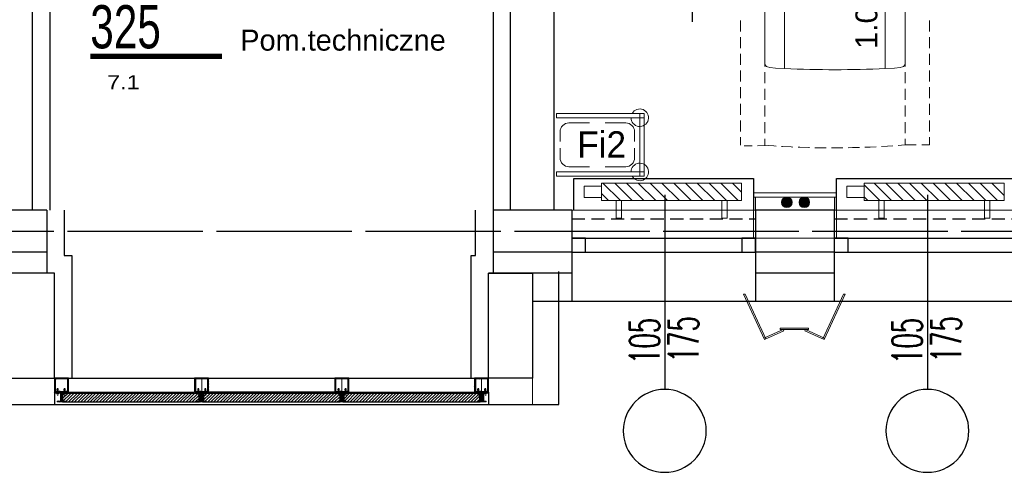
# Model space of a CAD drawing. Header units: millimetres. Extents: x 14495 to 271441, y -21035 to 2232.
# Tile 44 of 227: x 84906 to 85469, y -6876 to -6617. Entities that reach past the tile are written whole.
import ezdxf
from ezdxf.enums import TextEntityAlignment as Align

# ---------------------------------------------------------------- set-up
doc = ezdxf.new("R2010")
doc.units = ezdxf.units.MM
for name, pattern in [('AUDIT_I_011112110129-7', [0.375, 0.25, -0.125]), ('DASHDOT', [1, 0.5, -0.25, 0, -0.25]), ('DASHDOT2', [12.7, 6.35, -3.175, 0, -3.175]), ('HIDDEN', [0.375, 0.25, -0.125]), ('HIDDEN2', [4.7625, 3.175, -1.5875]), ('HIDDENX2', [0.75, 0.5, -0.25])]:
    doc.linetypes.add(name, pattern=pattern)
for name, color, linetype in [('-- TECH  SYMBOLE', 1, 'Continuous'), ('_1_cienkie', 251, 'Continuous'), ('_A_widok', 1, 'Continuous'), ('a-bloki-drzwi', 52, 'Continuous'), ('a-cienka', 8, 'Continuous'), ('A-L_CIENKA', 8, 'Continuous'), ('A-POW-NR', 1, 'Continuous'), ('A_bloki-drzwi', 1, 'Continuous'), ('A_BLOKI_KÓŁKO', 1, 'Continuous'), ('A_BLOKI_OPIS', 1, 'Continuous'), ('a_cienka', 8, 'Continuous'), ('A_grzejniki', 34, 'Continuous'), ('a_HATCH', 9, 'Continuous'), ('A_L przerywana', 251, 'HIDDENX2'), ('A_L_PRZEK', 3, 'Continuous'), ('A_Lwidok', 1, 'Continuous'), ('A_okładzina HPL', 37, 'Continuous'), ('A_OSIE', 252, 'DASHDOT'), ('A_PROJEKTOWANE', 3, 'Continuous'), ('HATCH', 8, 'Continuous'), ('L10_FLOOR_MOUNTED', 2, 'Continuous'), ('L20_FLOOR_MOUNTING', 6, 'Continuous'), ('L90_TEXT_POSITION', 1, 'Continuous'), ('TECH Sprzęt', 1, 'Continuous')]:
    doc.layers.add(name, color=color, linetype=linetype)
for name, color, linetype, lineweight in [('0-c.o.-grzejniki', 34, 'Continuous', 9), ('A_L_CIENKA', 251, 'Continuous', 5), ('A_obudowy G-K', 31, 'Continuous', 0), ('A_widok', 1, 'Continuous', 0), ('SAN_Przewody powrotne CO na rzucie', 180, 'Continuous', 40), ('SAN_Przewody zasilające CO na rzucie', 20, 'Continuous', 40), ('stal', 170, 'Continuous', 5)]:
    doc.layers.add(name, color=color, linetype=linetype, lineweight=lineweight)
doc.layers.add('A-POW', color=2, linetype='Continuous', plot=False)
doc.layers.add('L19A_MOVEMENTS', color=9, linetype='HIDDEN2', true_color=0x808080)
doc.styles.add('Arial', font='Arial')
doc.styles.add('ARIAL1_2', font='arial.ttf', dxfattribs={"width": 1.2})
doc.styles.add('arialce', font='ARIALN.TTF')
doc.styles.add('cg', font='GOTHIC.TTF')
doc.styles.add('ROMANS', font='romans', dxfattribs={"width": 0.6})
doc.styles.add('switz721ltexbt', font='swissel.ttf')
pattern_1 = [(225, (27906.4374, -5161.6222), (0.883883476, -0.883883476), [])]

# ---------------------------------------------------------------- blocks, each defined once
blk = doc.blocks.new('fghsdx')
at = {"lineweight": 0}
for p, q in [((-37.08, -19.4), (-25.08, 6.6)), ((-36.19, -19.4), (-24.35, 6.26)), ((-14.42, 0.8), (-25.41, 5.87)), ((-14.08, 1.53), (-25.08, 6.6)), ((-2.07, 1.53), (8.92, 6.6)), ((-1.73, 0.8), (9.26, 5.87)), ((20.04, -19.4), (8.2, 6.26)), ((20.92, -19.4), (8.92, 6.6)), ((-16.15, 0.8), (0, 0.8)), ((-16.15, 0.8), (-16.15, 0)), ((-16.15, 0), (0, 0)), ((-14.42, 0.8), (-14.08, 1.53)), ((-1.73, 0.8), (-2.07, 1.53)), ((0, 0.8), (0, 0)), ((-37.08, -19.4), (-36.19, -19.4)), ((20.92, -19.4), (20.04, -19.4))]:
    blk.add_line(p, q, dxfattribs=at)
blk = doc.blocks.new('POW')
at = {"const_width": 5}
blk.add_lwpolyline([(125.32, 0), (0, 0)], dxfattribs=at)
at = {"style": 'switz721ltexbt'}
blk.add_attdef('001', (-1.78, 12.35), '', height=41.18, dxfattribs=at)
blk = doc.blocks.new('mjkk')
at = {"layer": '0-c.o.-grzejniki'}
h = blk.add_hatch(dxfattribs=at)
h.set_pattern_fill('ANSI31', color=256, scale=1.5, angle=-90.0161, style=0)
h.set_pattern_definition([(-135.016127, (-172292.014, 132455.0023), (-3.36664804, 3.36854379), [])])
h.paths.add_polyline_path([(-9.98, -80), (-0.01, -80), (0, 0), (-9.98, 0)])
blk.add_lwpolyline([(-9.98, -80), (-9.98, 0), (0, 0), (-0.01, -80)], close=True, dxfattribs=at)
at = {"layer": '0-c.o.-grzejniki', "ltscale": 2}
for points in [[(10.03, -11.37), (10.03, -8.26), (0.02, -8.26), (0.02, -11.37)], [(10.03, -68.63), (10.03, -71.74), (0.02, -71.74), (0.02, -68.63)], [(-1.75, -80), (-1.75, -90), (-8.23, -90), (-8.23, -80)]]:
    blk.add_lwpolyline(points, close=True, dxfattribs=at)
blk = doc.blocks.new('HJTS')
at = {"color": 8}
blk.add_line((0, 0), (0, 111.34), dxfattribs=at)
at = {"layer": 'A_BLOKI_KÓŁKO', "ltscale": 0.04}
blk.add_circle((0, 135.04), 23.7, dxfattribs=at)
at = {"layer": 'A_BLOKI_OPIS', "style": 'ROMANS'}
for tag, height, width, p in [('O', 20.59, 0.5, (-0.05, 135.67)), ('100', 17.16, 0.6, (-11.49, 86.54)), ('200', 17.16, 0.6, (10.76, 86.54))]:
    blk.add_attdef(tag, text='', height=height, rotation=90, dxfattribs=dict(at, width=width)).set_placement(p, align=Align.MIDDLE)
blk = doc.blocks.new('ggrr')
at = {"linetype": 'ByBlock'}
blk.add_lwpolyline([(7305.27, -721.61), (7305.27, -729.61), (7313.27, -729.61), (7313.27, -721.61), (7305.27, -721.61)], dxfattribs=at)
blk.add_lwpolyline([(7305.67, -722.01), (7305.67, -729.21), (7312.87, -729.21), (7312.87, -722.01)], close=True, dxfattribs=at)
blk = doc.blocks.new('kjhgoo')
for p, q in [((-0.87, 0.37), (-1.24, 0)), ((0, 0), (-1.24, 0)), ((-0.33, 0.96), (-0.93, 1.18)), ((-0.33, 0.86), (-0.93, 1.08)), ((-0.33, 0.75), (-0.93, 0.97)), ((-0.33, 0.65), (-0.93, 0.86)), ((-0.32, 0.54), (-0.93, 0.76)), ((-0.33, 0.43), (-0.93, 0.65)), ((-0.31, 2.56), (-0.92, 2.78)), ((-0.32, 2.45), (-0.92, 2.67)), ((-0.32, 2.35), (-0.92, 2.56)), ((-0.32, 2.24), (-0.92, 2.46)), ((-0.32, 2.13), (-0.92, 2.35)), ((-0.31, 2.02), (-0.92, 2.24)), ((-0.32, 1.92), (-0.92, 2.14)), ((-0.32, 1.81), (-0.92, 2.03)), ((-0.32, 1.71), (-0.92, 1.93)), ((-0.32, 1.6), (-0.92, 1.82)), ((-0.32, 1.5), (-0.92, 1.71)), ((-0.32, 1.39), (-0.92, 1.61)), ((-0.32, 1.28), (-0.92, 1.5)), ((-0.32, 1.17), (-0.92, 1.39)), ((-0.32, 1.07), (-0.92, 1.29)), ((-0.87, 2.8), (-0.83, 2.89)), ((-0.37, 2.8), (-0.87, 2.8)), ((-0.87, 2.3), (-0.87, 2.8)), ((-0.87, 2), (-0.87, 2.3)), ((-0.87, 2), (-0.87, 0.8)), ((-0.87, 0.37), (-0.87, 0.8)), ((-0.37, 0.37), (-0.87, 0.37)), ((-0.83, 2.89), (-0.42, 2.89)), ((-0.37, 2.8), (-0.42, 2.89)), ((-0.37, 2.3), (-0.37, 2.8)), ((-0.37, 2), (-0.37, 2.3)), ((-0.37, 0.8), (-0.37, 2)), ((-0.37, 0.37), (-0.37, 0.8)), ((-0.37, 0.37), (0, 0))]:
    blk.add_line(p, q)
at = {"ltscale": 2}
for p, q in [((-0.62, 0.1), (-0.62, 3.13)), ((-0.63, -0.64), (-0.63, -1))]:
    blk.add_line(p, q, dxfattribs=at)
at = {"linetype": 'AUDIT_I_011112110129-7', "ltscale": 12}
blk.add_line((0.38, 1.7), (0.38, 1.1), dxfattribs=at)
at = {"linetype": 'Continuous'}
blk.add_line((0.38, 1.1), (0.38, 1.1), dxfattribs=at)
blk = doc.blocks.new('stelaż_do_worków-1')
at = {"color": 1, "lineweight": 0}
for points in [[(0, 15.5), (0, 18), (-50, 18), (-50, 15.5)], [(0, 18), (-2.5, 18), (-2.5, -18), (0, -18)], [(0, -18), (0, -15.5), (-50, -15.5), (-50, -18)]]:
    blk.add_lwpolyline(points, close=True, dxfattribs=at)
at = {"color": 251, "linetype": 'Continuous', "lineweight": 13, "ltscale": 0.5}
for points in [[(-31.2, 12.5), (-43, 12.5, 0.414214), (-48, 7.5), (-48, 1.85)], [(-22.3, 12.5), (-10.5, 12.5, -0.414214), (-5.5, 7.5), (-5.5, 1.85)], [(-48, -1.85), (-48, -7.5, 0.414214), (-43, -12.5), (-31.2, -12.5)], [(-5.5, -1.85), (-5.5, -7.5, -0.414214), (-10.5, -12.5), (-22.3, -12.5)]]:
    blk.add_lwpolyline(points, format="xyb", dxfattribs=at)
at = {"color": 1, "lineweight": 15}
for centre, start, end in [((-2.5, 15.5), 180, 150), ((-2.5, -15.5), 210, 180)]:
    blk.add_arc(centre, 5, start, end, dxfattribs=at)

msp = doc.modelspace()

# ---------------------------------------------------------------- hatches: boundary and pattern name
at = {"layer": 'A-L_CIENKA', "ltscale": 0.25}
h = msp.add_hatch(dxfattribs=at)
h.set_pattern_fill('ANSI31', color=256, scale=2, angle=90, style=0)
h.set_pattern_definition([(45, (145214.33217, -7217.1491), (0.1767766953, -0.1767766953), [])])
h.paths.add_polyline_path([(84926.31, -6831.02), (84926.29, -6831.02), (84926.29, -6830.52), (84926.31, -6830.52), (84927.63, -6830.52), (84927.63, -6831.02)])
h.paths.add_polyline_path([(84927.63, -6831.02), (84927.63, -6830.52), (84928.14, -6830.52), (84928.14, -6831.02)])
h.paths.add_polyline_path([(84928.14, -6831.02), (84928.14, -6830.52), (84928.65, -6830.52), (84928.65, -6831.02)])
h.paths.add_polyline_path([(84928.65, -6831.02), (84928.65, -6830.52), (84929.79, -6830.52), (84929.79, -6831.02)])
h = msp.add_hatch(dxfattribs=at)
h.set_pattern_fill('ANSI31', color=256, scale=2, angle=90, style=0)
h.set_pattern_definition([(45, (145214.33217, -7217.1491), (0.1767766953, -0.1767766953), [])])
h.paths.add_polyline_path([(84929.81, -6836.02), (84929.79, -6836.02), (84929.79, -6831.02), (84929.79, -6830.52), (84930.29, -6830.52), (84930.29, -6836.02)])
h = msp.add_hatch(dxfattribs=at)
h.set_pattern_fill('ANSI31', color=256, scale=2, angle=90, style=0)
h.set_pattern_definition([(135, (24646.2573, -7217.1491), (-0.1767766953, -0.1767766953), [])])
h.paths.add_polyline_path([(84930.78, -6836.02), (84930.79, -6836.02), (84930.79, -6831.02), (84930.79, -6830.52), (84930.29, -6830.52), (84930.29, -6836.02)])
h = msp.add_hatch(dxfattribs=at)
h.set_pattern_fill('ANSI31', color=256, scale=2, angle=90, style=0)
h.set_pattern_definition([(135, (24645.94224, -7217.1491), (-0.1767766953, -0.1767766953), [])])
h.paths.add_polyline_path([(84933.97, -6831.02), (84933.98, -6831.02), (84933.98, -6830.52), (84933.97, -6830.52), (84932.64, -6830.52), (84932.64, -6831.02)])
h.paths.add_polyline_path([(84932.64, -6831.02), (84932.64, -6830.52), (84932.13, -6830.52), (84932.13, -6831.02)])
h.paths.add_polyline_path([(84932.13, -6831.02), (84932.13, -6830.52), (84931.62, -6830.52), (84931.62, -6831.02)])
h.paths.add_polyline_path([(84931.62, -6831.02), (84931.62, -6830.52), (84930.48, -6830.52), (84930.48, -6831.02)])
h = msp.add_hatch(dxfattribs=at)
h.set_pattern_fill('ANSI31', color=256, scale=2, angle=90, style=0)
h.set_pattern_definition([(45, (145294.43217, -7217.1491), (0.1767766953, -0.1767766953), [])])
h.paths.add_polyline_path([(85006.41, -6831.02), (85006.39, -6831.02), (85006.39, -6830.52), (85006.41, -6830.52), (85007.73, -6830.52), (85007.73, -6831.02)])
h.paths.add_polyline_path([(85007.73, -6831.02), (85007.73, -6830.52), (85008.24, -6830.52), (85008.24, -6831.02)])
h.paths.add_polyline_path([(85008.24, -6831.02), (85008.24, -6830.52), (85008.75, -6830.52), (85008.75, -6831.02)])
h.paths.add_polyline_path([(85008.75, -6831.02), (85008.75, -6830.52), (85009.89, -6830.52), (85009.89, -6831.02)])
h = msp.add_hatch(dxfattribs=at)
h.set_pattern_fill('ANSI31', color=256, scale=2, angle=90, style=0)
h.set_pattern_definition([(45, (145294.43217, -7217.1491), (0.1767766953, -0.1767766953), [])])
h.paths.add_polyline_path([(85009.91, -6836.02), (85009.89, -6836.02), (85009.89, -6831.02), (85009.89, -6830.52), (85010.39, -6830.52), (85010.39, -6836.02)])
h = msp.add_hatch(dxfattribs=at)
h.set_pattern_fill('ANSI31', color=256, scale=2, angle=90, style=0)
h.set_pattern_definition([(135, (24726.3573, -7217.1491), (-0.1767766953, -0.1767766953), [])])
h.paths.add_polyline_path([(85010.88, -6836.02), (85010.89, -6836.02), (85010.89, -6831.02), (85010.89, -6830.52), (85010.39, -6830.52), (85010.39, -6836.02)])
h = msp.add_hatch(dxfattribs=at)
h.set_pattern_fill('ANSI31', color=256, scale=2, angle=90, style=0)
h.set_pattern_definition([(135, (24726.3573, -7217.1491), (-0.1767766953, -0.1767766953), [])])
h.paths.add_polyline_path([(85014.38, -6831.02), (85014.39, -6831.02), (85014.39, -6830.52), (85014.38, -6830.52), (85013.06, -6830.52), (85013.06, -6831.02)])
h.paths.add_polyline_path([(85013.06, -6831.02), (85013.06, -6830.52), (85012.55, -6830.52), (85012.55, -6831.02)])
h.paths.add_polyline_path([(85012.55, -6831.02), (85012.55, -6830.52), (85012.04, -6830.52), (85012.04, -6831.02)])
h.paths.add_polyline_path([(85012.04, -6831.02), (85012.04, -6830.52), (85010.89, -6830.52), (85010.89, -6831.02)])
h = msp.add_hatch(dxfattribs=at)
h.set_pattern_fill('ANSI31', color=256, scale=2, angle=90, style=0)
h.set_pattern_definition([(45, (145374.53338, -7217.12255), (0.1767766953, -0.1767766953), [])])
h.paths.add_polyline_path([(85086.51, -6830.99), (85086.5, -6830.99), (85086.5, -6830.49), (85086.51, -6830.49), (85087.83, -6830.49), (85087.83, -6830.99)])
h.paths.add_polyline_path([(85087.83, -6830.99), (85087.83, -6830.49), (85088.34, -6830.49), (85088.34, -6830.99)])
h.paths.add_polyline_path([(85088.34, -6830.99), (85088.34, -6830.49), (85088.85, -6830.49), (85088.85, -6830.99)])
h.paths.add_polyline_path([(85088.85, -6830.99), (85088.85, -6830.49), (85090, -6830.49), (85090, -6830.99)])
h = msp.add_hatch(dxfattribs=at)
h.set_pattern_fill('ANSI31', color=256, scale=2, angle=90, style=0)
h.set_pattern_definition([(45, (145374.53338, -7217.12255), (0.1767766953, -0.1767766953), [])])
h.paths.add_polyline_path([(85090.01, -6835.99), (85090, -6835.99), (85090, -6830.99), (85090, -6830.49), (85090.5, -6830.49), (85090.5, -6835.99)])
h = msp.add_hatch(dxfattribs=at)
h.set_pattern_fill('ANSI31', color=256, scale=2, angle=90, style=0)
h.set_pattern_definition([(135, (24806.45852, -7217.12255), (-0.1767766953, -0.1767766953), [])])
h.paths.add_polyline_path([(85090.98, -6835.99), (85091, -6835.99), (85091, -6830.99), (85091, -6830.49), (85090.5, -6830.49), (85090.5, -6835.99)])
h = msp.add_hatch(dxfattribs=at)
h.set_pattern_fill('ANSI31', color=256, scale=2, angle=90, style=0)
h.set_pattern_definition([(135, (24806.45852, -7217.12255), (-0.1767766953, -0.1767766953), [])])
h.paths.add_polyline_path([(85094.48, -6830.99), (85094.5, -6830.99), (85094.5, -6830.49), (85094.48, -6830.49), (85093.16, -6830.49), (85093.16, -6830.99)])
h.paths.add_polyline_path([(85093.16, -6830.99), (85093.16, -6830.49), (85092.65, -6830.49), (85092.65, -6830.99)])
h.paths.add_polyline_path([(85092.65, -6830.99), (85092.65, -6830.49), (85092.14, -6830.49), (85092.14, -6830.99)])
h.paths.add_polyline_path([(85092.14, -6830.99), (85092.14, -6830.49), (85091, -6830.49), (85091, -6830.99)])
h = msp.add_hatch(dxfattribs=at)
h.set_pattern_fill('ANSI31', color=256, scale=2, angle=90, style=0)
h.set_pattern_definition([(45, (145454.33217, -7217.1491), (0.1767766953, -0.1767766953), [])])
h.paths.add_polyline_path([(85166.31, -6831.02), (85166.29, -6831.02), (85166.29, -6830.52), (85166.31, -6830.52), (85167.63, -6830.52), (85167.63, -6831.02)])
h.paths.add_polyline_path([(85167.63, -6831.02), (85167.63, -6830.52), (85168.14, -6830.52), (85168.14, -6831.02)])
h.paths.add_polyline_path([(85168.14, -6831.02), (85168.14, -6830.52), (85168.65, -6830.52), (85168.65, -6831.02)])
h.paths.add_polyline_path([(85168.65, -6831.02), (85168.65, -6830.52), (85169.79, -6830.52), (85169.79, -6831.02)])
h = msp.add_hatch(dxfattribs=at)
h.set_pattern_fill('ANSI31', color=256, scale=2, angle=90, style=0)
h.set_pattern_definition([(45, (145454.33217, -7217.1491), (0.1767766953, -0.1767766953), [])])
h.paths.add_polyline_path([(85169.81, -6836.02), (85169.79, -6836.02), (85169.79, -6831.02), (85169.79, -6830.52), (85170.29, -6830.52), (85170.29, -6836.02)])
h = msp.add_hatch(dxfattribs=at)
h.set_pattern_fill('ANSI31', color=256, scale=2, angle=90, style=0)
h.set_pattern_definition([(135, (24886.2573, -7217.1491), (-0.1767766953, -0.1767766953), [])])
h.paths.add_polyline_path([(85170.78, -6836.02), (85170.79, -6836.02), (85170.79, -6831.02), (85170.79, -6830.52), (85170.29, -6830.52), (85170.29, -6836.02)])
h = msp.add_hatch(dxfattribs=at)
h.set_pattern_fill('ANSI31', color=256, scale=2, angle=90, style=0)
h.set_pattern_definition([(135, (24886.2573, -7217.1491), (-0.1767766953, -0.1767766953), [])])
h.paths.add_polyline_path([(85174.28, -6831.02), (85174.29, -6831.02), (85174.29, -6830.52), (85174.28, -6830.52), (85172.96, -6830.52), (85172.96, -6831.02)])
h.paths.add_polyline_path([(85172.96, -6831.02), (85172.96, -6830.52), (85172.45, -6830.52), (85172.45, -6831.02)])
h.paths.add_polyline_path([(85172.45, -6831.02), (85172.45, -6830.52), (85171.94, -6830.52), (85171.94, -6831.02)])
h.paths.add_polyline_path([(85171.94, -6831.02), (85171.94, -6830.52), (85170.79, -6830.52), (85170.79, -6831.02)])
h = msp.add_hatch(dxfattribs=at)
h.set_pattern_fill('ANSI31', color=256, scale=2, angle=90, style=0)
h.set_pattern_definition([(135, (24643.46789, -7215.81197), (-0.1767766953, -0.1767766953), [])])
h.paths.add_polyline_path([(84929.79, -6835.52), (84927.79, -6835.52), (84927.79, -6836.02), (84929.79, -6836.02)])
h = msp.add_hatch(dxfattribs=at)
h.set_pattern_fill('ANSI31', color=256, scale=2, angle=90, style=0)
h.set_pattern_definition([(135, (24646.46789, -7215.81197), (-0.1767766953, -0.1767766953), [])])
h.paths.add_polyline_path([(84932.79, -6835.52), (84930.79, -6835.52), (84930.79, -6836.02), (84932.79, -6836.02)])
h = msp.add_hatch(dxfattribs=at)
h.set_pattern_fill('ANSI31', color=256, scale=2, angle=90, style=0)
h.set_pattern_definition([(135, (24723.56789, -7215.81197), (-0.1767766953, -0.1767766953), [])])
h.paths.add_polyline_path([(85009.89, -6835.52), (85007.89, -6835.52), (85007.89, -6836.02), (85009.89, -6836.02)])
h = msp.add_hatch(dxfattribs=at)
h.set_pattern_fill('ANSI31', color=256, scale=2, angle=90, style=0)
h.set_pattern_definition([(135, (24726.56789, -7215.81197), (-0.1767766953, -0.1767766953), [])])
h.paths.add_polyline_path([(85012.89, -6835.52), (85010.89, -6835.52), (85010.89, -6836.02), (85012.89, -6836.02)])
h = msp.add_hatch(dxfattribs=at)
h.set_pattern_fill('ANSI31', color=256, scale=2, angle=90, style=0)
h.set_pattern_definition([(135, (24803.6691, -7215.78542), (-0.1767766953, -0.1767766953), [])])
h.paths.add_polyline_path([(85090, -6835.49), (85088, -6835.49), (85088, -6835.99), (85090, -6835.99)])
h = msp.add_hatch(dxfattribs=at)
h.set_pattern_fill('ANSI31', color=256, scale=2, angle=90, style=0)
h.set_pattern_definition([(135, (24806.6691, -7215.78542), (-0.1767766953, -0.1767766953), [])])
h.paths.add_polyline_path([(85093, -6835.49), (85091, -6835.49), (85091, -6835.99), (85093, -6835.99)])
h = msp.add_hatch(dxfattribs=at)
h.set_pattern_fill('ANSI31', color=256, scale=2, angle=90, style=0)
h.set_pattern_definition([(135, (24883.46789, -7215.81197), (-0.1767766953, -0.1767766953), [])])
h.paths.add_polyline_path([(85169.79, -6835.52), (85167.79, -6835.52), (85167.79, -6836.02), (85169.79, -6836.02)])
h = msp.add_hatch(dxfattribs=at)
h.set_pattern_fill('ANSI31', color=256, scale=2, angle=90, style=0)
h.set_pattern_definition([(135, (24886.46789, -7215.81197), (-0.1767766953, -0.1767766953), [])])
h.paths.add_polyline_path([(85172.79, -6835.52), (85170.79, -6835.52), (85170.79, -6836.02), (85172.79, -6836.02)])
at = {"layer": 'a_cienka', "ltscale": 0.25}
h = msp.add_hatch(dxfattribs=at)
h.set_pattern_fill('ANSI31', color=256, scale=10, angle=180, style=0)
h.set_pattern_definition(pattern_1)
h.paths.add_polyline_path([(85008.9, -6836.02), (85008.9, -6831.12), (84930.98, -6831.12), (84930.98, -6836.02)])
h = msp.add_hatch(dxfattribs=at)
h.set_pattern_fill('ANSI31', color=256, scale=10, angle=180, style=0)
h.set_pattern_definition(pattern_1)
h.paths.add_polyline_path([(85089.5, -6836.02), (85089.5, -6831.12), (85010.9, -6831.12), (85010.9, -6836.02)])
h = msp.add_hatch(dxfattribs=at)
h.set_pattern_fill('ANSI31', color=256, scale=10, angle=180, style=0)
h.set_pattern_definition(pattern_1)
h.paths.add_polyline_path([(85169.29, -6836.02), (85169.29, -6831.12), (85091.5, -6831.09), (85091.5, -6835.99)])
at = {"layer": 'HATCH', "linetype": 'ByBlock'}
h = msp.add_hatch(dxfattribs=at)
h.set_pattern_fill('ANSI31', color=256, scale=0.2, style=0)
h.set_pattern_definition([(45, (77621.0265, -6100.8462), (-0.449012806, 0.449012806), [])])
h.paths.add_polyline_path([(84926.29, -6822.46), (84926.29, -6830.46), (84934.29, -6830.46), (84934.29, -6822.46)])
h.paths.add_polyline_path([(84926.69, -6822.86), (84933.89, -6822.86), (84933.89, -6830.06), (84926.69, -6830.06)], flags=16)
h = msp.add_hatch(dxfattribs=at)
h.set_pattern_fill('ANSI31', color=256, scale=0.2, style=0)
h.set_pattern_definition([(45, (77701.1265, -6100.81964), (-0.449012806, 0.449012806), [])])
h.paths.add_polyline_path([(85006.39, -6822.43), (85006.39, -6830.43), (85014.39, -6830.43), (85014.39, -6822.43)])
h.paths.add_polyline_path([(85006.79, -6822.83), (85013.99, -6822.83), (85013.99, -6830.03), (85006.79, -6830.03)], flags=16)
h = msp.add_hatch(dxfattribs=at)
h.set_pattern_fill('ANSI31', color=256, scale=0.2, style=0)
h.set_pattern_definition([(45, (77781.25816, -6100.81964), (-0.449012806, 0.449012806), [])])
h.paths.add_polyline_path([(85086.53, -6822.43), (85086.53, -6830.43), (85094.53, -6830.43), (85094.53, -6822.43)])
h.paths.add_polyline_path([(85086.93, -6822.83), (85094.13, -6822.83), (85094.13, -6830.03), (85086.93, -6830.03)], flags=16)
h = msp.add_hatch(dxfattribs=at)
h.set_pattern_fill('ANSI31', color=256, scale=0.2, style=0)
h.set_pattern_definition([(45, (77861.0265, -6100.81964), (-0.449012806, 0.449012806), [])])
h.paths.add_polyline_path([(85166.29, -6822.43), (85166.29, -6830.43), (85174.29, -6830.43), (85174.29, -6822.43)])
h.paths.add_polyline_path([(85166.69, -6822.83), (85173.89, -6822.83), (85173.89, -6830.03), (85166.69, -6830.03)], flags=16)
at = {"layer": 'SAN_Przewody powrotne CO na rzucie', "lineweight": 13}
msp.add_hatch(color=256, dxfattribs=at).paths.add_polyline_path([(85357.61, -6721.88, 1), (85351.61, -6721.88, 1)])
at = {"layer": 'SAN_Przewody zasilające CO na rzucie', "lineweight": 13}
msp.add_hatch(color=256, dxfattribs=at).paths.add_polyline_path([(85347.61, -6721.88, 1), (85341.61, -6721.88, 1)])

# ---------------------------------------------------------------- linework, layer by layer
at = {"layer": '_1_cienkie'}
for p, q in [((84923.79, -6726.37), (84923.79, -6520.25)), ((85176.79, -6520.72), (85176.79, -6726.37)), ((84921.93, -6762.37), (84921.93, -6762.43)), ((85221.79, -6762.37), (85221.79, -6778.37)), ((85326.79, -6762.37), (85326.79, -6778.37)), ((85371.72, -6762.37), (85371.72, -6778.37)), ((85199.29, -6778.37), (86229.65, -6778.37)), ((85199.29, -6778.37), (86229.65, -6778.37)), ((84926.29, -6830.52, 0.04), (84926.29, -6837.43)), ((85174.29, -6830.52, 0.04), (85174.29, -6837.43))]:
    msp.add_line(p, q, dxfattribs=at)
for points in [[(84931.93, -6726.39), (84931.88, -6752.37), (84936.29, -6752.37), (84936.29, -6822.43)], [(85164.29, -6822.43), (85164.29, -6752.37), (85166.86, -6752.37), (85166.86, -6726.37)], [(84886.29, -6776.36), (84886.29, -6837.43), (85214.29, -6837.43), (85214.29, -6761.42)]]:
    msp.add_lwpolyline(points, dxfattribs=at)
at = {"layer": '_A_widok'}
for p, q in [((85221.79, -6742.37), (85326.79, -6742.37)), ((85371.72, -6742.37), (85476.72, -6742.37))]:
    msp.add_line(p, q, dxfattribs=at)
at = {"layer": 'a-cienka'}
for points in [[(84921.93, -6750.37), (84876.93, -6750.37)], [(85221.86, -6750.37), (85176.86, -6750.37)], [(85371.79, -6750.37), (85326.79, -6750.37)]]:
    msp.add_lwpolyline(points, dxfattribs=at)
at = {"layer": 'A-L_CIENKA', "ltscale": 0.25}
for p, q in [((84933.98, -6830.52), (85005.9, -6830.52, 0.04)), ((85091.5, -6831.09, -1.7), (85169.29, -6831.12, 0)), ((85094.5, -6830.49, 0.02), (85166.29, -6830.52, 0.02)), ((85091, -6835.99, 0.03), (85169.29, -6836.02, 1.74))]:
    msp.add_line(p, q, dxfattribs=at)
at = {"layer": 'A_bloki-drzwi'}
for p, q in [((85221.79, -6742.37), (85326.79, -6742.37)), ((85371.72, -6742.37), (85476.72, -6742.37)), ((85221.79, -6750.37), (85326.79, -6750.37)), ((85371.72, -6750.37), (85476.72, -6750.37)), ((85086.81, -6830.41, 0.02), (85174.29, -6830.43))]:
    msp.add_line(p, q, dxfattribs=at)
for points in [[(85221.79, -6750.37), (85229.66, -6750.37), (85229.66, -6742.37), (85221.79, -6742.37)], [(85318.92, -6750.37), (85326.79, -6750.37), (85326.79, -6742.37), (85318.92, -6742.37)], [(85371.72, -6750.37), (85379.59, -6750.37), (85379.59, -6742.37), (85371.72, -6742.37)], [(85166.42, -6830.43), (85174.29, -6830.43), (85174.29, -6822.43), (85166.42, -6822.43)]]:
    msp.add_lwpolyline(points, close=True, dxfattribs=at)
at = {"layer": 'A_bloki-drzwi', "elevation": 0.02}
msp.add_lwpolyline([(85086.88, -6830.49), (85006.97, -6830.52)], dxfattribs=at)
at = {"layer": 'a_cienka', "linetype": 'Continuous', "lineweight": 13}
msp.add_line((86124.98, -6742.37), (85221.79, -6742.37), dxfattribs=at)
at = {"layer": 'a_cienka', "ltscale": 0.25}
for p, q in [((84930.98, -6831.12, -1.72), (84930.98, -6836.02)), ((85009.39, -6831.12, -1.68), (85009.39, -6836.02, 0.04)), ((85009.39, -6831.12, -1.68), (85009.39, -6836.02, 0.04)), ((85011.4, -6831.12, -1.68), (85011.4, -6836.02, 0.04)), ((85089.5, -6831.09, -1.7), (85089.5, -6835.99, 0.02)), ((85089.5, -6831.09, -1.7), (85089.5, -6835.99, 0.02)), ((85091.5, -6831.09, -1.7), (85091.5, -6835.99, 0.02)), ((85169.29, -6831.12, -1.72), (85169.29, -6836.02)), ((85169.29, -6831.12, -1.72), (85169.29, -6836.02)), ((85171.3, -6831.12, -1.72), (85171.3, -6836.02))]:
    msp.add_line(p, q, dxfattribs=at)
at = {"layer": 'a_cienka', "ltscale": 0.25, "elevation": -1.72}
for points in [[(84930.98, -6831.12), (84930.98, -6836.02), (85008.9, -6836.02), (85008.9, -6831.12), (84930.98, -6831.12)], [(85010.9, -6831.12), (85010.9, -6836.02), (85089.5, -6836.02), (85089.5, -6831.12), (85010.9, -6831.12)], [(85091.5, -6831.09), (85091.5, -6835.99), (85169.29, -6836.02), (85169.29, -6831.12), (85091.5, -6831.09)]]:
    msp.add_lwpolyline(points, dxfattribs=at)
at = {"layer": 'a_HATCH', "linetype": 'Continuous', "lineweight": 13}
msp.add_line((85199.29, -6822.43), (85199.29, -6837.43), dxfattribs=at)
at = {"layer": 'a_HATCH', "linetype": 'Continuous', "lineweight": 15}
for points in [[(84921.93, -6726.37), (84921.86, -6762.37), (84926.29, -6762.37), (84926.29, -6788.43)], [(85174.29, -6788.43), (85174.29, -6762.37), (85176.86, -6762.37), (85176.86, -6726.37)]]:
    msp.add_lwpolyline(points, dxfattribs=at)
at = {"layer": 'A_L przerywana', "ltscale": 15}
for p, q in [((85221.79, -6731.37), (85326.86, -6731.37)), ((85371.72, -6731.37), (85476.79, -6731.37))]:
    msp.add_line(p, q, dxfattribs=at)
at = {"layer": 'A_L_CIENKA'}
for p, q in [((85326.79, -6726.37), (85221.79, -6726.37)), ((85476.79, -6726.37), (85371.72, -6726.37))]:
    msp.add_line(p, q, dxfattribs=at)
at = {"layer": 'A_Lwidok'}
for points in [[(85223.03, -6726.37), (85223.03, -6708.33), (85325.53, -6708.33), (85325.53, -6726.37)], [(85373.03, -6726.37), (85373.03, -6708.33), (85475.53, -6708.33), (85475.53, -6726.37)]]:
    msp.add_lwpolyline(points, dxfattribs=at)
at = {"layer": 'A_obudowy G-K', "lineweight": 5}
for p, q in [((85325.53, -6716.37), (85325.53, -6742.37)), ((85373.03, -6716.37), (85373.03, -6742.37))]:
    msp.add_line(p, q, dxfattribs=at)
at = {"layer": 'A_obudowy G-K', "linetype": 'Continuous', "lineweight": 5}
for p, q in [((85326.78, -6718.87), (85326.79, -6726.37)), ((85371.77, -6718.87), (85371.76, -6726.37))]:
    msp.add_line(p, q, dxfattribs=at)
at = {"layer": 'A_obudowy G-K', "lineweight": 5}
for points in [[(85373.03, -6716.37), (85325.53, -6716.37)], [(85373.03, -6716.37), (85325.53, -6716.37)], [(85373.02, -6718.87), (85325.53, -6718.87)]]:
    msp.add_lwpolyline(points, dxfattribs=at)
at = {"layer": 'A_OSIE', "ltscale": 85}
for p in [(82295.57, -6738.37), (82670.81, -6738.37)]:
    msp.add_line(p, (86562.29, -6738.37), dxfattribs=at)
at = {"layer": 'A_PROJEKTOWANE'}
for p, q in [((84913.79, -6726.37), (84913.79, -6270.87)), ((85186.79, -6726.37), (85186.79, -6556.83)), ((85211.79, -6726.37), (85211.79, -6556.83)), ((84921.86, -6726.37), (84921.86, -6762.43)), ((85176.86, -6726.37), (85176.86, -6762.37)), ((85176.86, -6726.37), (85176.86, -6762.37)), ((85221.79, -6726.37), (85221.79, -6762.37)), ((85326.79, -6726.37), (85326.79, -6764.37)), ((85326.79, -6726.37), (85326.79, -6764.37)), ((85371.72, -6726.37), (85371.72, -6762.37)), ((84926.29, -6822.43), (85013.89, -6822.43, 0.02)), ((85013.89, -6822.43, 0.02), (85086.49, -6822.43, 0.02)), ((85086.81, -6822.41, 0.02), (85174.29, -6822.43)), ((85086.81, -6822.41, 0.02), (85174.29, -6822.43))]:
    msp.add_line(p, q, dxfattribs=at)
for points in [[(84921.93, -6726.37), (84876.93, -6726.37)], [(85221.86, -6726.37), (85176.86, -6726.37)], [(85371.79, -6726.37), (85326.79, -6726.37)], [(84921.93, -6762.37), (84876.93, -6762.37)], [(84921.93, -6762.37), (84876.93, -6762.37)], [(84921.93, -6762.37), (84876.93, -6762.37)], [(84901.29, -6762.43), (84901.29, -6822.43), (84926.29, -6822.43), (84926.29, -6762.43), (84901.29, -6762.43)], [(85199.29, -6762.37), (85199.29, -6822.43), (85174.29, -6822.43), (85174.29, -6762.37), (85199.29, -6762.37)], [(85219.29, -6762.37), (85174.29, -6762.37)], [(85221.79, -6762.37), (85176.86, -6762.37)], [(85221.79, -6762.37), (85176.86, -6762.37)], [(85221.79, -6762.37), (85176.86, -6762.37)], [(85371.72, -6762.37), (85326.79, -6762.37)], [(85371.72, -6762.37), (85326.79, -6762.37)], [(85371.72, -6762.37), (85326.79, -6762.37)]]:
    msp.add_lwpolyline(points, dxfattribs=at)
at = {"layer": 'A_PROJEKTOWANE', "elevation": 0.02}
msp.add_lwpolyline([(85086.88, -6830.49), (85006.97, -6830.52)], dxfattribs=at)
msp.add_lwpolyline([(85086.88, -6830.49), (85006.97, -6830.52)], dxfattribs=at)
at = {"layer": 'A_widok', "linetype": 'HIDDEN'}
for p, q in [((85010.39, -6822.43, 0.04), (85010.39, -6830.35, 0.04)), ((85090.49, -6822.43, 0.02), (85090.49, -6830.35, 0.02)), ((85170.29, -6822.43), (85170.29, -6830.35))]:
    msp.add_line(p, q, dxfattribs=at)
at = {"layer": 'L10_FLOOR_MOUNTED', "linetype": 'Continuous', "lineweight": 13}
for p, q in [((85343.36, -6645.46), (85343.36, -6413.64)), ((85400.86, -6413.64), (85400.86, -6645.46)), ((85332.11, -6529.55), (85332.11, -6642.53)), ((85412.11, -6529.55), (85412.11, -6642.53)), ((85333.62, -6644.47), (85334.89, -6644.79)), ((85334.89, -6644.79), (85338.14, -6645.13)), ((85338.14, -6645.13), (85343.36, -6645.46)), ((85406.08, -6645.13), (85400.86, -6645.46)), ((85409.32, -6644.79), (85406.08, -6645.13)), ((85410.6, -6644.47), (85409.32, -6644.79))]:
    msp.add_line(p, q, dxfattribs=at)
for centre, radius, start, end in [((85334.11, -6642.53), 2, 180, 255.7649), ((85372.11, -5943.16), 702.89, 267.65581, 272.34419), ((85410.11, -6642.53), 2, 284.2351, 360)]:
    msp.add_arc(centre, radius, start, end, dxfattribs=at)
at = {"layer": 'L19A_MOVEMENTS', "lineweight": 18, "ltscale": 2}
for p, q in [((85318.11, -6617.95), (85318.11, -6689.28)), ((85426.11, -6617.95), (85426.11, -6689.01)), ((85332.11, -6637.95), (85332.11, -6689.28)), ((85412.11, -6637.95), (85412.11, -6689.01)), ((85334.25, -6689.44), (85320.25, -6689.59)), ((85412.11, -6689.01), (85426.11, -6689.01))]:
    msp.add_line(p, q, dxfattribs=at)
msp.add_arc((85370.39, -6180.74), 510.02, 265.6951, 274.6917, dxfattribs=at)
at = {"layer": 'L20_FLOOR_MOUNTING', "color": 1, "linetype": 'DASHDOT2'}
msp.add_line((85290.71, -6618.75), (85290.71, -6378.75), dxfattribs=at)
at = {"layer": 'SAN_Przewody powrotne CO na rzucie', "lineweight": 13}
msp.add_circle((85354.61, -6721.88), 3, dxfattribs=at)
at = {"layer": 'SAN_Przewody zasilające CO na rzucie', "lineweight": 13}
msp.add_circle((85344.61, -6721.88), 3, dxfattribs=at)
at = {"layer": 'stal', "ltscale": 0.25}
for points, elevation in [([(84926.29, -6830.52), (84929.79, -6830.52), (84929.79, -6831.02), (84926.29, -6831.02), (84926.29, -6830.52)], 0.04), ([(84930.29, -6830.52), (84930.29, -6836.02), (84929.79, -6836.02), (84929.79, -6830.52), (84930.29, -6830.52)], 0.02), ([(84930.29, -6830.52), (84930.29, -6836.02), (84930.79, -6836.02), (84930.79, -6830.52), (84930.29, -6830.52)], 0.02), ([(84933.98, -6830.52), (84930.48, -6830.52), (84930.48, -6831.02), (84933.98, -6831.02), (84933.98, -6830.52)], 0.02), ([(85006.39, -6830.52), (85009.89, -6830.52), (85009.89, -6831.02), (85006.39, -6831.02), (85006.39, -6830.52)], 0.04), ([(85010.39, -6830.52), (85010.39, -6836.02), (85009.89, -6836.02), (85009.89, -6830.52), (85010.39, -6830.52)], 0.02), ([(85010.39, -6830.52), (85010.39, -6836.02), (85010.89, -6836.02), (85010.89, -6830.52), (85010.39, -6830.52)], 0.02), ([(85014.39, -6830.52), (85010.89, -6830.52), (85010.89, -6831.02), (85014.39, -6831.02), (85014.39, -6830.52)], 0.04), ([(85086.5, -6830.49), (85090, -6830.49), (85090, -6830.99), (85086.5, -6830.99), (85086.5, -6830.49)], 0.02), ([(85094.5, -6830.49), (85091, -6830.49), (85091, -6830.99), (85094.5, -6830.99), (85094.5, -6830.49)], 0.02), ([(85166.29, -6830.52), (85169.79, -6830.52), (85169.79, -6831.02), (85166.29, -6831.02), (85166.29, -6830.52)], 0.02), ([(85174.29, -6830.52), (85170.79, -6830.52), (85170.79, -6831.02), (85174.29, -6831.02), (85174.29, -6830.52)], 0.02), ([(84929.79, -6835.52), (84927.79, -6835.52), (84927.79, -6836.02), (84929.79, -6836.02), (84929.79, -6835.52)], 0.02), ([(84932.79, -6835.52), (84930.79, -6835.52), (84930.79, -6836.02), (84932.79, -6836.02), (84932.79, -6835.52)], 0.03), ([(85009.89, -6835.52), (85007.89, -6835.52), (85007.89, -6836.02), (85009.89, -6836.02), (85009.89, -6835.52)], 0.02), ([(85012.89, -6835.52), (85010.89, -6835.52), (85010.89, -6836.02), (85012.89, -6836.02), (85012.89, -6835.52)], 0.03), ([(85093, -6835.49), (85091, -6835.49), (85091, -6835.99), (85093, -6835.99), (85093, -6835.49)], 0.01), ([(85172.79, -6835.52), (85170.79, -6835.52), (85170.79, -6836.02), (85172.79, -6836.02), (85172.79, -6835.52)], 0.01)]:
    msp.add_lwpolyline(points, dxfattribs=dict(at, elevation=elevation))
for points in [[(85090.5, -6830.49), (85090.5, -6835.99), (85090, -6835.99), (85090, -6830.49), (85090.5, -6830.49)], [(85090.5, -6830.49), (85090.5, -6835.99), (85091, -6835.99), (85091, -6830.49), (85090.5, -6830.49)], [(85170.29, -6830.52), (85170.29, -6836.02), (85169.79, -6836.02), (85169.79, -6830.52), (85170.29, -6830.52)], [(85170.29, -6830.52), (85170.29, -6836.02), (85170.79, -6836.02), (85170.79, -6830.52), (85170.29, -6830.52)], [(85090, -6835.49), (85088, -6835.49), (85088, -6835.99), (85090, -6835.99), (85090, -6835.49)], [(85169.79, -6835.52), (85167.79, -6835.52), (85167.79, -6836.02), (85169.79, -6836.02), (85169.79, -6835.52)]]:
    msp.add_lwpolyline(points, dxfattribs=at)

# ---------------------------------------------------------------- block references
at = {"layer": 'a-bloki-drzwi'}
ref = msp.add_blockref('HJTS', (85274.88, -6717.52), dxfattribs=dict(at, xscale=-1, rotation=180))
ref.add_attrib('100', '105', dxfattribs={"layer": 'A_BLOKI_OPIS', "extrusion": (0, 0, -1), "height": 17.16, "rotation": 90, "style": 'ROMANS', "text_generation_flag": 4, "width": 0.6}).set_placement((-85263.39, -6801.13), align=Align.MIDDLE)
ref.add_attrib('200', '175', dxfattribs={"layer": 'A_BLOKI_OPIS', "extrusion": (0, 0, -1), "height": 17.16, "rotation": 90, "style": 'ROMANS', "text_generation_flag": 4, "width": 0.6}).set_placement((-85285.65, -6800.15), align=Align.MIDDLE)
ref = msp.add_blockref('HJTS', (85424.88, -6717.52), dxfattribs=dict(at, xscale=-1, rotation=180))
ref.add_attrib('100', '105', dxfattribs={"layer": 'A_BLOKI_OPIS', "extrusion": (0, 0, -1), "height": 17.16, "rotation": 90, "style": 'ROMANS', "text_generation_flag": 4, "width": 0.6}).set_placement((-85413.39, -6801.13), align=Align.MIDDLE)
ref.add_attrib('200', '175', dxfattribs={"layer": 'A_BLOKI_OPIS', "extrusion": (0, 0, -1), "height": 17.16, "rotation": 90, "style": 'ROMANS', "text_generation_flag": 4, "width": 0.6}).set_placement((-85435.65, -6800.15), align=Align.MIDDLE)
at = {"layer": 'A-L_CIENKA', "ltscale": 0.25}
for p in [(84928.75, -6831.4, -0.01), (84932.75, -6831.4, -0.03), (85009.17, -6831.4, 0.03), (85013.17, -6831.4, 0.01), (85089.27, -6831.37, 0.01), (85093.27, -6831.37, -0.01), (85169.07, -6831.4, -0.01), (85173.07, -6831.4, -0.03)]:
    msp.add_blockref('kjhgoo', p, dxfattribs=at)
at = {"layer": 'A-POW-NR'}
ref = msp.add_blockref('POW', (84946.75, -6638.36), dxfattribs=dict(at, xscale=0.6, yscale=0.6, zscale=0.6))
ref.add_attrib('88,88', '7.1', dxfattribs={"layer": 'A-POW', "height": 8, "style": 'ARIAL1_2', "width": 1.2}).set_placement((84974.97, -6657.22), align=Align.RIGHT)
ref.add_attrib('POKOJ', 'Pom.techniczne', (85032.43, -6635.15), dxfattribs={"layer": 'A-POW', "height": 12, "style": 'arialce', "width": 1.2})
ref.add_attrib('001', '325', (84946.75, -6633.85), dxfattribs={"layer": '0', "height": 24.71, "style": 'switz721ltexbt', "width": 0.7})
at = {"layer": 'A_grzejniki', "linetype": 'Continuous', "lineweight": 13, "rotation": 270}
for p in [(85318.81, -6720.87), (85468.81, -6720.87)]:
    msp.add_blockref('mjkk', p, dxfattribs=at)
at = {"layer": 'A_L_PRZEK'}
for p in [(77621.03, -6100.85), (77701.1, -6100.82, 0.02), (77781.24, -6100.82, 0.02), (77861.03, -6100.82)]:
    msp.add_blockref('ggrr', p, dxfattribs=at)
at = {"layer": 'A_okładzina HPL', "lineweight": 0, "xscale": -1, "rotation": 180}
msp.add_blockref('fghsdx', (85356.94, -6793.77), dxfattribs=at)
at = {"layer": 'TECH Sprzęt'}
msp.add_blockref('stelaż_do_worków-1', (85263.13, -6689.01), dxfattribs=at)

# ---------------------------------------------------------------- texts
at = {"layer": '-- TECH  SYMBOLE', "color": 1, "style": 'cg'}
msp.add_text('Fi2', height=15, dxfattribs=at).set_placement((85224.92, -6696.27))
at = {"layer": 'L90_TEXT_POSITION', "insert": (85396.49, -6634.17), "char_height": 12.5, "attachment_point": 7, "rotation": 90, "style": 'Arial'}
msp.add_mtext('1.01', dxfattribs=at)

doc.saveas('drawing.dxf')
